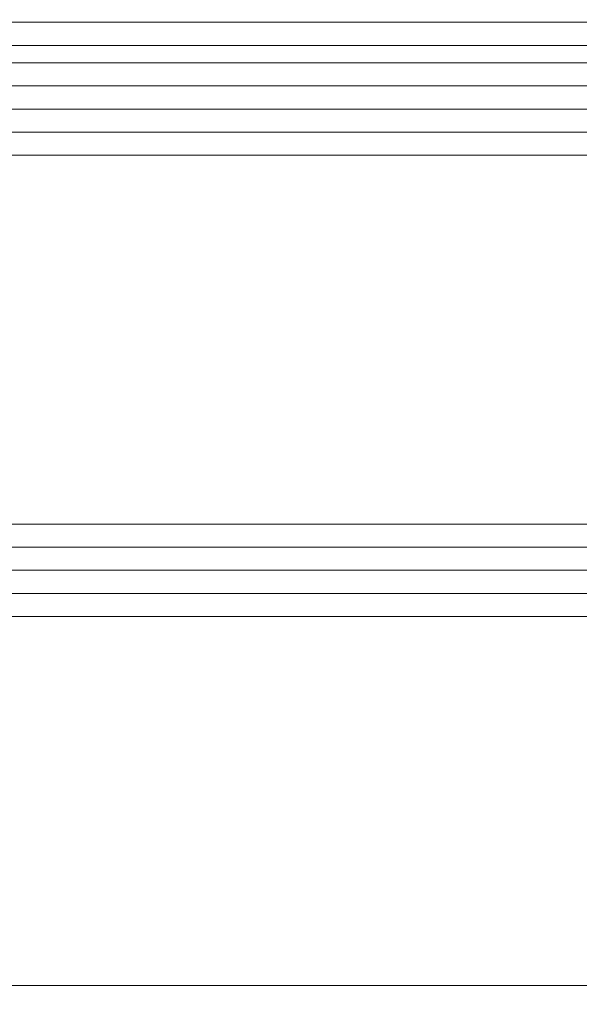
# Model space of a CAD drawing. Header units: inches. Extents: x -96941 to 10978768, y -673 to 1070890.
# Tile 100 of 256: x 58651 to 58675, y 3637 to 3680. Entities that reach past the tile are written whole.
import ezdxf

# ---------------------------------------------------------------- set-up
doc = ezdxf.new("R2010")
doc.units = ezdxf.units.IN
doc.layers.add('_MB_kreskowanie_szklo_0.09', color=157, linetype='Continuous', lineweight=9)
doc.layers.add('_MB_szklo_0.15', color=142, linetype='Continuous', lineweight=15)

# ---------------------------------------------------------------- blocks, each defined once
blk = doc.blocks.new('*U555')
at = {"layer": '_MB_kreskowanie_szklo_0.09'}
for points in [[(0, -23), (60, -23)], [(0, -24), (60, -24)], [(0, -25), (60, -25)], [(0, -43), (60, -43)], [(0, -44), (60, -44)], [(0, -45), (60, -45)], [(0, -47.76), (60, -47.76)]]:
    blk.add_lwpolyline(points, dxfattribs=at)
at = {"layer": '_MB_szklo_0.15'}
for points in [[(60, 0), (0, 0), (0, -6), (60, -6)], [(60, -22), (0, -22), (0, -26), (60, -26)], [(60, -42), (0, -42), (0, -46), (60, -46)], [(60, -46), (0, -46), (0, -46.76), (60, -46.76)], [(60, -46.76), (0, -46.76), (0, -50.76), (60, -50.76)]]:
    blk.add_lwpolyline(points, dxfattribs=at)

msp = doc.modelspace()

# ---------------------------------------------------------------- block references
at = {"color": 14, "true_color": 0xa30000, "rotation": 180}
msp.add_blockref('*U555', (58691.735, 3631.744), dxfattribs=at)

doc.saveas('drawing.dxf')
